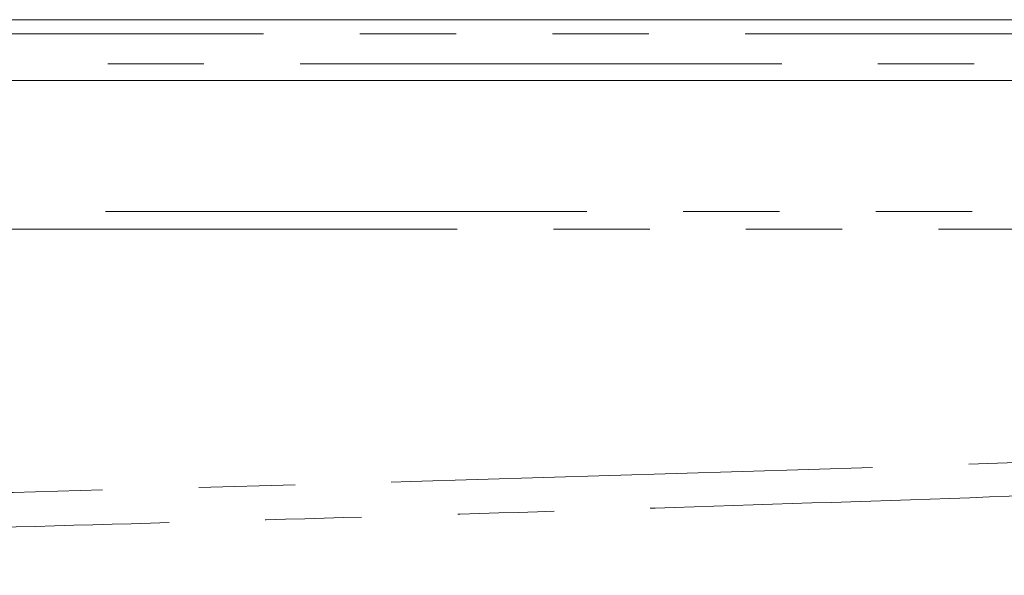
# Model space of a CAD drawing. Header units: millimetres. Extents: x 19 to 844, y 7 to 552.
# Tile 104 of 175: x 234 to 247, y 372 to 380. Entities that reach past the tile are written whole.
import ezdxf

# ---------------------------------------------------------------- set-up
doc = ezdxf.new("R2010")
doc.units = ezdxf.units.MM
doc.linetypes.add('PHANTOM', pattern=[12.7, 6.35, -1.27, 1.27, -1.27, 1.27, -1.27])

msp = doc.modelspace()

# ---------------------------------------------------------------- linework, layer by layer
at = {"color": 7, "linetype": 'Continuous', "lineweight": 15}
for p, q in [((313.406, 379.672), (59.89, 379.672)), ((60.324, 378.872), (312.972, 378.872))]:
    msp.add_line(p, q, dxfattribs=at)
at = {"color": 8, "linetype": 'PHANTOM', "lineweight": 0}
for p, q in [((313.406, 379.487), (59.89, 379.487)), ((59.89, 379.088), (313.406, 379.088)), ((304.972, 377.144), (68.325, 377.144)), ((68.309, 376.911), (304.988, 376.911))]:
    msp.add_line(p, q, dxfattribs=at)
for points, knots in [([(270.618, 374.765), (242.665, 373.473), (214.657, 372.827), (158.64, 372.827), (130.632, 373.473), (102.678, 374.765)], [0, 0, 0, 0, 0.5, 0.5, 1, 1, 1, 1]), ([(102.648, 374.36), (103.42, 374.323), (104.961, 374.25), (107.265, 374.145), (109.558, 374.042), (111.839, 373.944), (114.108, 373.849), (116.365, 373.757), (118.61, 373.668), (120.843, 373.583), (123.065, 373.501), (125.274, 373.422), (127.472, 373.347), (129.657, 373.274), (131.831, 373.205), (133.993, 373.139), (136.143, 373.076), (138.281, 373.015), (140.407, 372.958), (142.52, 372.903), (147.453, 372.782), (155.193, 372.62), (165.725, 372.462), (176.205, 372.369), (186.648, 372.337), (197.091, 372.369), (207.57, 372.462), (218.103, 372.62), (226.478, 372.795), (232.692, 372.951), (236.741, 373.063), (240.834, 373.184), (244.968, 373.317), (249.145, 373.461), (253.364, 373.616), (257.626, 373.783), (261.929, 373.963), (266.275, 374.154), (269.186, 374.291), (270.648, 374.36)], [0, 0, 0, 0, 0.013806, 0.02754, 0.041202, 0.054792, 0.06831, 0.081756, 0.09513, 0.108431, 0.121661, 0.134819, 0.147905, 0.160919, 0.173861, 0.18673, 0.199528, 0.212254, 0.224908, 0.237489, 0.249999, 0.312985, 0.375647, 0.437985, 0.5, 0.562008, 0.624344, 0.687008, 0.750001, 0.77385, 0.797955, 0.822315, 0.846932, 0.871804, 0.896932, 0.922315, 0.947954, 0.973849, 1, 1, 1, 1])]:
    msp.add_open_spline(points, degree=3, knots=knots, dxfattribs=at)

doc.saveas('drawing.dxf')
